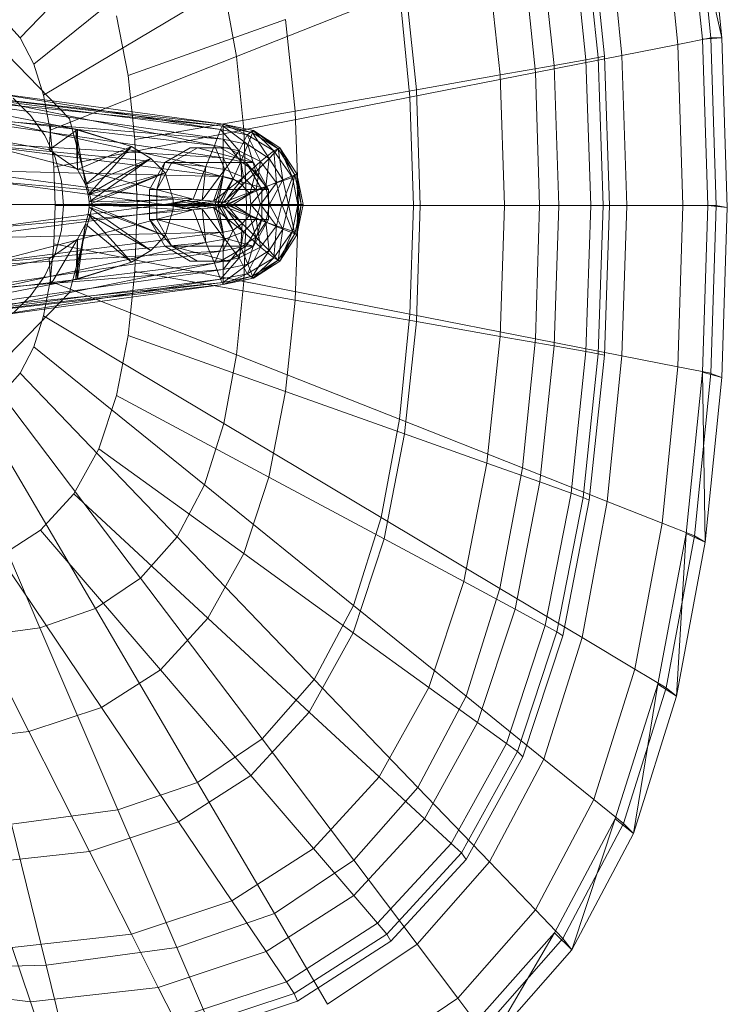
# Model space of a CAD drawing. Header units: metres. Extents: x 391.1 to 427.5, y 12.7 to 28.4.
# Tile 40 of 51: x 404.6 to 404.732, y 27.141 to 27.325. Entities that reach past the tile are written whole.
import ezdxf

# ---------------------------------------------------------------- set-up
doc = ezdxf.new("R2010")
doc.units = ezdxf.units.M
doc.layers.add('02_MOBILIARIO', color=7, linetype='Continuous', lineweight=18)
doc.layers.add('A-DETL-____-MBND', color=7, linetype='Continuous', lineweight=18)

# ---------------------------------------------------------------- blocks, each defined once
blk = doc.blocks.new('Family - Rentamans P1-155105-04_CLI_AIRE_P1')
at = {"layer": 'A-DETL-____-MBND', "color": 253, "true_color": 0xaaaaaa}
for p, q in [((0.26398, 0.21415), (0.26089, 0.24493)), ((0.16218, 0.24466), (0.13282, 0.21409)), ((0.26035, 0.21386), (0.2573, 0.24402)), ((0.26398, 0.21415), (0.2573, 0.24402)), ((0.26192, 0.2141), (0.25887, 0.24449)), ((0.25575, 0.21289), (0.25282, 0.2421)), ((0.23919, 0.23784), (0.24205, 0.21072)), ((0.24532, 0.21083), (0.24258, 0.23805)), ((0.2358, 0.23649), (0.23859, 0.21004)), ((0.23806, 0.23729), (0.24088, 0.21045)), ((0.16731, 0.23496), (0.13541, 0.20918)), ((0.22995, 0.23441), (0.23263, 0.20898)), ((0.22004, 0.23089), (0.22254, 0.20719)), ((0.22913, 0.20764), (0.2267, 0.23178)), ((0.20468, 0.22542), (0.20689, 0.20442)), ((0.17092, 0.2235), (0.13724, 0.20338)), ((0.17092, 0.2235), (0.1733, 0.21066)), ((0.20373, 0.22269), (0.1733, 0.21066)), ((0.20373, 0.22269), (0.2057, 0.20303)), ((0.12937, 0.21801), (0.13282, 0.21409)), ((0.15084, 0.21822), (0.15302, 0.20705)), ((0.15302, 0.20705), (0.18245, 0.21752)), ((0.18245, 0.21752), (0.18425, 0.2004)), ((0.13282, 0.21409), (0.13541, 0.20918)), ((0.25576, 0.21288), (0.26192, 0.2141)), ((0.26398, 0.21415), (0.26035, 0.21386)), ((0.26136, 0.18276), (0.26035, 0.21386)), ((0.26192, 0.2141), (0.26398, 0.21415)), ((0.26293, 0.18276), (0.26192, 0.2141)), ((0.265, 0.1824), (0.26398, 0.21415)), ((0.24532, 0.21083), (0.25575, 0.21289)), ((0.25672, 0.18276), (0.25576, 0.21288)), ((0.13052, 0.21088), (0.1421, 0.19899)), ((0.1421, 0.19899), (0.13052, 0.21088)), ((0.1733, 0.21066), (0.13844, 0.19688)), ((0.1733, 0.21066), (0.17468, 0.19692)), ((0.22913, 0.20764), (0.24532, 0.21083)), ((0.23263, 0.20898), (0.23859, 0.21004)), ((0.23859, 0.21004), (0.24088, 0.21045)), ((0.23859, 0.21004), (0.2395, 0.18276)), ((0.24088, 0.21045), (0.24205, 0.21072)), ((0.24088, 0.21045), (0.24181, 0.18276)), ((0.24205, 0.21072), (0.24299, 0.18276)), ((0.24622, 0.18276), (0.24532, 0.21083)), ((0.08657, 0.20799), (0.13857, 0.19799)), ((0.08657, 0.20799), (0.13857, 0.19799)), ((0.13541, 0.20918), (0.13724, 0.20338)), ((0.22254, 0.20719), (0.23263, 0.20898)), ((0.23263, 0.20898), (0.23351, 0.18276)), ((0.15302, 0.20705), (0.15427, 0.19509)), ((0.2057, 0.20303), (0.22913, 0.20764)), ((0.20689, 0.20442), (0.22254, 0.20719)), ((0.22254, 0.20719), (0.22336, 0.18276)), ((0.22993, 0.18276), (0.22913, 0.20764)), ((0.11077, 0.20469), (0.17077, 0.19759)), ((0.11077, 0.20469), (0.17077, 0.19799)), ((0.17077, 0.19799), (0.11077, 0.20469)), ((0.18425, 0.2004), (0.20689, 0.20442)), ((0.20689, 0.20442), (0.20762, 0.18276)), ((0.13827, 0.19319), (0.08227, 0.20349)), ((0.13827, 0.19319), (0.08227, 0.20349)), ((0.11377, 0.20329), (0.17077, 0.19519)), ((0.17077, 0.19759), (0.11377, 0.20329)), ((0.12677, 0.20399), (0.17077, 0.19799)), ((0.12677, 0.20399), (0.17027, 0.19699)), ((0.12677, 0.20259), (0.17027, 0.19699)), ((0.16917, 0.19399), (0.12677, 0.20259)), ((0.13157, 0.20287), (0.13481, 0.19963)), ((0.13157, 0.20287), (0.13481, 0.19963)), ((0.13724, 0.20338), (0.13844, 0.19688)), ((0.2057, 0.20303), (0.17468, 0.19693)), ((0.2057, 0.20303), (0.20635, 0.18276)), ((0.11777, 0.19949), (0.17077, 0.19169)), ((0.11777, 0.19949), (0.17077, 0.19519)), ((0.12677, 0.19899), (0.16917, 0.19399)), ((0.16757, 0.19009), (0.12677, 0.19899)), ((0.13481, 0.19963), (0.13743, 0.19588)), ((0.13481, 0.19963), (0.13743, 0.19588)), ((0.1421, 0.19899), (0.14634, 0.18276)), ((0.14634, 0.18276), (0.1421, 0.19899)), ((0.18425, 0.2004), (0.15428, 0.19509)), ((0.18425, 0.2004), (0.18485, 0.18276)), ((0.13857, 0.19799), (0.13827, 0.19319)), ((0.14357, 0.19699), (0.13827, 0.19319)), ((0.14327, 0.19699), (0.13857, 0.19799)), ((0.13857, 0.19799), (0.14357, 0.19699)), ((0.14327, 0.19699), (0.13857, 0.19799)), ((0.17468, 0.19692), (0.13914, 0.18993)), ((0.14327, 0.19699), (0.14357, 0.19699)), ((0.15367, 0.19379), (0.14327, 0.19699)), ((0.14507, 0.18669), (0.14327, 0.19699)), ((0.14357, 0.18949), (0.14327, 0.19699)), ((0.15367, 0.19379), (0.14357, 0.19699)), ((0.14357, 0.19699), (0.15367, 0.19379)), ((0.14357, 0.19699), (0.14357, 0.18949)), ((0.16917, 0.19399), (0.17027, 0.19699)), ((0.17027, 0.19699), (0.17077, 0.19799)), ((0.17027, 0.19699), (0.17527, 0.19599)), ((0.17027, 0.19699), (0.17377, 0.19299)), ((0.17077, 0.19799), (0.17077, 0.19759)), ((0.17077, 0.19799), (0.17627, 0.19639)), ((0.17077, 0.19799), (0.17637, 0.19679)), ((0.17637, 0.19679), (0.17077, 0.19799)), ((0.17077, 0.19799), (0.17647, 0.19679)), ((0.17527, 0.19599), (0.17077, 0.19799)), ((0.17077, 0.19759), (0.17077, 0.19519)), ((0.17077, 0.19759), (0.17537, 0.19419)), ((0.17627, 0.19639), (0.17077, 0.19759)), ((0.17468, 0.19692), (0.17514, 0.18276)), ((0.13743, 0.19588), (0.13937, 0.19174)), ((0.13743, 0.19588), (0.13937, 0.19174)), ((0.13844, 0.19688), (0.13914, 0.18993)), ((0.15428, 0.19509), (0.15469, 0.18276)), ((0.17077, 0.19519), (0.17077, 0.19169)), ((0.17077, 0.19519), (0.17407, 0.19099)), ((0.17077, 0.19519), (0.17537, 0.19419)), ((0.17377, 0.19299), (0.17527, 0.19599)), ((0.17527, 0.19599), (0.17637, 0.19679)), ((0.17527, 0.19599), (0.18027, 0.19299)), ((0.17777, 0.19099), (0.17527, 0.19599)), ((0.17627, 0.19639), (0.17537, 0.19419)), ((0.17647, 0.19679), (0.17627, 0.19639)), ((0.17627, 0.19639), (0.17937, 0.19159)), ((0.18107, 0.19339), (0.17627, 0.19639)), ((0.17637, 0.19679), (0.17647, 0.19679)), ((0.17637, 0.19679), (0.18137, 0.19359)), ((0.18027, 0.19299), (0.17637, 0.19679)), ((0.17647, 0.19679), (0.18107, 0.19339)), ((0.18137, 0.19359), (0.17647, 0.19679)), ((0.17647, 0.19679), (0.18137, 0.19359)), ((0.17077, 0.19169), (0.11947, 0.19479)), ((0.11947, 0.19479), (0.17077, 0.18819)), ((0.12677, 0.19399), (0.16757, 0.19009)), ((0.16517, 0.18399), (0.12677, 0.19399)), ((0.15367, 0.19379), (0.14357, 0.18949)), ((0.15367, 0.19379), (0.14507, 0.18669)), ((0.14507, 0.18669), (0.15367, 0.19379)), ((0.14557, 0.18479), (0.15367, 0.19379)), ((0.15367, 0.19379), (0.15727, 0.19159)), ((0.15727, 0.19159), (0.15367, 0.19379)), ((0.16465, 0.19359), (0.15986, 0.19079)), ((0.16119, 0.19079), (0.16599, 0.19359)), ((0.16599, 0.19359), (0.16465, 0.19359)), ((0.17028, 0.19359), (0.16465, 0.19359)), ((0.17644, 0.19079), (0.16599, 0.19359)), ((0.16599, 0.19359), (0.17163, 0.19359)), ((0.16757, 0.19009), (0.16917, 0.19399)), ((0.16917, 0.19399), (0.17377, 0.19299)), ((0.17107, 0.18949), (0.16917, 0.19399)), ((0.17163, 0.19359), (0.17028, 0.19359)), ((0.17509, 0.19079), (0.17028, 0.19359)), ((0.17644, 0.19079), (0.17163, 0.19359)), ((0.17537, 0.19419), (0.17407, 0.19099)), ((0.17537, 0.19419), (0.17687, 0.18909)), ((0.17537, 0.19419), (0.17937, 0.19159)), ((0.18107, 0.19339), (0.17937, 0.19159)), ((0.18027, 0.19299), (0.18137, 0.19359)), ((0.18137, 0.19359), (0.18107, 0.19339)), ((0.18107, 0.19339), (0.18197, 0.18759)), ((0.18417, 0.18849), (0.18107, 0.19339)), ((0.18137, 0.19359), (0.18417, 0.18849)), ((0.18137, 0.19359), (0.18457, 0.18869)), ((0.18457, 0.18869), (0.18137, 0.19359)), ((0.18377, 0.18799), (0.18137, 0.19359)), ((0.13827, 0.19319), (0.14357, 0.18949)), ((0.13827, 0.19319), (0.14357, 0.18949)), ((0.13937, 0.19174), (0.14055, 0.18732)), ((0.13937, 0.19174), (0.14055, 0.18732)), ((0.15727, 0.19159), (0.14507, 0.18669)), ((0.15727, 0.19159), (0.14557, 0.18479)), ((0.14557, 0.18479), (0.15727, 0.19159)), ((0.14577, 0.18349), (0.15727, 0.19159)), ((0.15727, 0.19159), (0.15997, 0.18889)), ((0.15997, 0.18889), (0.15727, 0.19159)), ((0.17077, 0.19169), (0.17077, 0.18819)), ((0.17407, 0.19099), (0.17077, 0.19169)), ((0.17077, 0.19169), (0.17267, 0.18779)), ((0.17107, 0.18949), (0.17377, 0.19299)), ((0.17377, 0.19299), (0.17777, 0.19099)), ((0.17377, 0.19299), (0.17457, 0.18809)), ((0.17937, 0.19159), (0.17687, 0.18909)), ((0.17777, 0.19099), (0.18027, 0.19299)), ((0.17937, 0.19159), (0.17877, 0.18629)), ((0.17937, 0.19159), (0.18197, 0.18759)), ((0.18027, 0.19299), (0.18377, 0.18799)), ((0.18077, 0.18699), (0.18027, 0.19299)), ((0.13914, 0.18993), (0.13937, 0.18276)), ((0.15986, 0.19079), (0.15705, 0.18579)), ((0.15986, 0.19079), (0.15837, 0.18579)), ((0.15837, 0.18579), (0.16119, 0.19079)), ((0.15986, 0.19079), (0.16119, 0.19079)), ((0.16119, 0.19079), (0.17644, 0.19079)), ((0.17925, 0.18579), (0.16119, 0.19079)), ((0.16517, 0.18399), (0.16757, 0.19009)), ((0.16687, 0.18379), (0.16757, 0.19009)), ((0.16757, 0.19009), (0.17107, 0.18949)), ((0.17407, 0.19099), (0.17267, 0.18779)), ((0.17687, 0.18909), (0.17407, 0.19099)), ((0.17407, 0.19099), (0.17437, 0.18659)), ((0.17457, 0.18809), (0.17777, 0.19099)), ((0.17644, 0.19079), (0.17509, 0.19079)), ((0.17925, 0.18579), (0.17509, 0.19079)), ((0.178, 0.18579), (0.17509, 0.19079)), ((0.17925, 0.18579), (0.17644, 0.19079)), ((0.17697, 0.18569), (0.17777, 0.19099)), ((0.17777, 0.19099), (0.18077, 0.18699)), ((0.17077, 0.18819), (0.12097, 0.18939)), ((0.12097, 0.18939), (0.16927, 0.18299)), ((0.14357, 0.18949), (0.14507, 0.18669)), ((0.14357, 0.18949), (0.14507, 0.18669)), ((0.15997, 0.18889), (0.14557, 0.18479)), ((0.15997, 0.18889), (0.14577, 0.18349)), ((0.14577, 0.18299), (0.15997, 0.18889)), ((0.14577, 0.18349), (0.15997, 0.18889)), ((0.15997, 0.18889), (0.16147, 0.18389)), ((0.16147, 0.18389), (0.15997, 0.18889)), ((0.16687, 0.18379), (0.17107, 0.18949)), ((0.16897, 0.18359), (0.17107, 0.18949)), ((0.16897, 0.18359), (0.17457, 0.18809)), ((0.17077, 0.18819), (0.16927, 0.18299)), ((0.17077, 0.18819), (0.16977, 0.18299)), ((0.17267, 0.18779), (0.16977, 0.18299)), ((0.17267, 0.18779), (0.17037, 0.18299)), ((0.17267, 0.18779), (0.17077, 0.18819)), ((0.17457, 0.18809), (0.17097, 0.18339)), ((0.17107, 0.18949), (0.17457, 0.18809)), ((0.17437, 0.18659), (0.17267, 0.18779)), ((0.17687, 0.18909), (0.17437, 0.18659)), ((0.17457, 0.18809), (0.17697, 0.18569)), ((0.17687, 0.18909), (0.17577, 0.18499)), ((0.17877, 0.18629), (0.17687, 0.18909)), ((0.18077, 0.18699), (0.18377, 0.18799)), ((0.18177, 0.18299), (0.18377, 0.18799)), ((0.18417, 0.18849), (0.18197, 0.18759)), ((0.18417, 0.18849), (0.18297, 0.18299)), ((0.18377, 0.18799), (0.18457, 0.18869)), ((0.18377, 0.18799), (0.18477, 0.18299)), ((0.18457, 0.18869), (0.18417, 0.18849)), ((0.18537, 0.18299), (0.18417, 0.18849)), ((0.18457, 0.18869), (0.18577, 0.18299)), ((0.18577, 0.18299), (0.18457, 0.18869)), ((0.18457, 0.18869), (0.18537, 0.18299)), ((0.18457, 0.18869), (0.18477, 0.18299)), ((0.12677, 0.18739), (0.16517, 0.18399)), ((0.15977, 0.18299), (0.12677, 0.18739)), ((0.14055, 0.18732), (0.14095, 0.18276)), ((0.14055, 0.18732), (0.14095, 0.18276)), ((0.14507, 0.18669), (0.14557, 0.18479)), ((0.14507, 0.18669), (0.14557, 0.18479)), ((0.17437, 0.18659), (0.17037, 0.18299)), ((0.17437, 0.18659), (0.17137, 0.18299)), ((0.17577, 0.18499), (0.17437, 0.18659)), ((0.17877, 0.18629), (0.17577, 0.18499)), ((0.17877, 0.18629), (0.17597, 0.18299)), ((0.17697, 0.18569), (0.18077, 0.18699)), ((0.17777, 0.18299), (0.18077, 0.18699)), ((0.18197, 0.18759), (0.17877, 0.18629)), ((0.17947, 0.18299), (0.17877, 0.18629)), ((0.18197, 0.18759), (0.17947, 0.18299)), ((0.18077, 0.18699), (0.18177, 0.18299)), ((0.18197, 0.18759), (0.18297, 0.18299)), ((0.14557, 0.18479), (0.14577, 0.18349)), ((0.14557, 0.18479), (0.14577, 0.18349)), ((0.15705, 0.18579), (0.15837, 0.18579)), ((0.15705, 0.18579), (0.15705, 0.18019)), ((0.15837, 0.18579), (0.17925, 0.18579)), ((0.15837, 0.18019), (0.15837, 0.18579)), ((0.17097, 0.18339), (0.17697, 0.18569)), ((0.17577, 0.18499), (0.17137, 0.18299)), ((0.17177, 0.18299), (0.17697, 0.18569)), ((0.17577, 0.18499), (0.17267, 0.18299)), ((0.17597, 0.18299), (0.17577, 0.18499)), ((0.17697, 0.18569), (0.17777, 0.18299)), ((0.178, 0.18019), (0.178, 0.18579)), ((0.178, 0.18579), (0.17925, 0.18579)), ((0.17925, 0.18019), (0.17925, 0.18579)), ((0.16927, 0.18299), (0.12097, 0.17659)), ((0.16927, 0.18299), (0.12177, 0.18299)), ((0.12677, 0.17859), (0.15977, 0.18299)), ((0.12687, 0.18299), (0.15977, 0.18299)), ((0.13937, 0.18276), (0.13914, 0.17559)), ((0.17514, 0.18276), (0.13937, 0.18276)), ((0.14095, 0.18276), (0.14055, 0.1782)), ((0.14095, 0.18276), (0.14055, 0.1782)), ((0.14634, 0.18276), (0.1421, 0.16652)), ((0.1421, 0.16652), (0.14634, 0.18276)), ((0.14557, 0.18119), (0.14577, 0.18249)), ((0.14577, 0.18249), (0.14557, 0.18119)), ((0.16147, 0.18389), (0.14577, 0.18349)), ((0.14577, 0.18299), (0.16147, 0.18389)), ((0.14577, 0.18349), (0.14577, 0.18299)), ((0.14577, 0.18349), (0.14577, 0.18299)), ((0.14577, 0.18299), (0.16147, 0.18209)), ((0.16147, 0.18209), (0.14577, 0.18299)), ((0.14577, 0.18249), (0.14577, 0.18299)), ((0.14577, 0.18299), (0.14577, 0.18249)), ((0.14577, 0.18299), (0.15997, 0.17709)), ((0.15997, 0.17709), (0.14577, 0.18299)), ((0.15997, 0.17709), (0.14577, 0.18249)), ((0.14577, 0.18249), (0.15997, 0.17709)), ((0.14577, 0.18249), (0.15727, 0.17439)), ((0.15727, 0.17439), (0.14577, 0.18249)), ((0.15469, 0.18276), (0.15428, 0.17043)), ((0.18485, 0.18276), (0.15469, 0.18276)), ((0.15977, 0.18299), (0.16517, 0.18399)), ((0.15977, 0.18299), (0.16077, 0.18299)), ((0.16517, 0.18199), (0.15977, 0.18299)), ((0.16077, 0.18299), (0.16517, 0.18399)), ((0.16077, 0.18299), (0.16687, 0.18379)), ((0.16517, 0.18199), (0.16077, 0.18299)), ((0.16077, 0.18299), (0.16377, 0.18299)), ((0.16687, 0.18219), (0.16077, 0.18299)), ((0.16147, 0.18209), (0.16147, 0.18389)), ((0.16147, 0.18389), (0.16147, 0.18209)), ((0.16377, 0.18299), (0.16687, 0.18379)), ((0.16377, 0.18299), (0.16897, 0.18359)), ((0.16687, 0.18219), (0.16377, 0.18299)), ((0.16377, 0.18299), (0.16477, 0.18299)), ((0.16897, 0.18239), (0.16377, 0.18299)), ((0.16477, 0.18299), (0.16897, 0.18359)), ((0.16477, 0.18299), (0.17097, 0.18339)), ((0.16897, 0.18239), (0.16477, 0.18299)), ((0.16477, 0.18299), (0.17177, 0.18299)), ((0.17097, 0.18259), (0.16477, 0.18299)), ((0.16517, 0.18399), (0.16687, 0.18379)), ((0.16687, 0.18379), (0.16897, 0.18359)), ((0.16687, 0.18219), (0.16897, 0.18239)), ((0.16897, 0.18359), (0.17097, 0.18339)), ((0.16897, 0.18239), (0.17097, 0.18259)), ((0.17107, 0.17649), (0.16897, 0.18239)), ((0.17457, 0.17789), (0.16897, 0.18239)), ((0.16977, 0.18299), (0.16927, 0.18299)), ((0.16927, 0.18299), (0.17077, 0.17779)), ((0.16977, 0.18299), (0.17077, 0.17779)), ((0.17037, 0.18299), (0.16977, 0.18299)), ((0.16977, 0.18299), (0.17267, 0.17819)), ((0.17037, 0.18299), (0.17267, 0.17819)), ((0.17137, 0.18299), (0.17037, 0.18299)), ((0.17037, 0.18299), (0.17437, 0.17939)), ((0.17097, 0.18339), (0.17177, 0.18299)), ((0.17097, 0.18259), (0.17177, 0.18299)), ((0.17097, 0.18259), (0.17697, 0.18029)), ((0.17457, 0.17789), (0.17097, 0.18259)), ((0.17137, 0.18299), (0.17437, 0.17939)), ((0.17267, 0.18299), (0.17137, 0.18299)), ((0.17137, 0.18299), (0.17577, 0.18099)), ((0.17177, 0.18299), (0.17777, 0.18299)), ((0.17177, 0.18299), (0.17697, 0.18029)), ((0.17597, 0.18299), (0.17267, 0.18299)), ((0.17267, 0.18299), (0.17577, 0.18099)), ((0.17514, 0.18276), (0.17468, 0.16859)), ((0.20635, 0.18276), (0.17514, 0.18276)), ((0.17597, 0.18299), (0.17577, 0.18099)), ((0.17947, 0.18299), (0.17597, 0.18299)), ((0.17877, 0.17969), (0.17597, 0.18299)), ((0.17697, 0.18029), (0.17777, 0.18299)), ((0.17777, 0.18299), (0.18177, 0.18299)), ((0.17777, 0.18299), (0.18077, 0.17899)), ((0.17947, 0.18299), (0.17877, 0.17969)), ((0.18297, 0.18299), (0.17947, 0.18299)), ((0.18197, 0.17839), (0.17947, 0.18299)), ((0.18077, 0.17899), (0.18177, 0.18299)), ((0.18177, 0.18299), (0.18477, 0.18299)), ((0.18177, 0.18299), (0.18377, 0.17799)), ((0.18297, 0.18299), (0.18197, 0.17839)), ((0.18537, 0.18299), (0.18297, 0.18299)), ((0.18297, 0.18299), (0.18417, 0.17749)), ((0.18477, 0.18299), (0.18377, 0.17799)), ((0.18537, 0.18299), (0.18417, 0.17749)), ((0.18485, 0.18276), (0.18425, 0.16511)), ((0.18457, 0.17729), (0.18577, 0.18299)), ((0.18577, 0.18299), (0.18457, 0.17729)), ((0.18457, 0.17729), (0.18537, 0.18299)), ((0.18477, 0.18299), (0.18457, 0.17729)), ((0.18477, 0.18299), (0.18577, 0.18299)), ((0.20762, 0.18276), (0.18485, 0.18276)), ((0.18577, 0.18299), (0.18537, 0.18299)), ((0.20635, 0.18276), (0.2057, 0.16248)), ((0.20635, 0.18276), (0.22993, 0.18276)), ((0.20762, 0.18276), (0.20689, 0.1611)), ((0.20762, 0.18276), (0.22336, 0.18276)), ((0.22336, 0.18276), (0.22254, 0.15832)), ((0.22336, 0.18276), (0.23351, 0.18276)), ((0.22913, 0.15787), (0.22993, 0.18276)), ((0.22993, 0.18276), (0.24622, 0.18276)), ((0.23351, 0.18276), (0.23262, 0.15653)), ((0.23351, 0.18276), (0.2395, 0.18276)), ((0.2395, 0.18276), (0.23859, 0.15548)), ((0.2395, 0.18276), (0.24181, 0.18276)), ((0.24181, 0.18276), (0.24088, 0.15507)), ((0.24181, 0.18276), (0.24299, 0.18276)), ((0.24299, 0.18276), (0.24205, 0.15479)), ((0.24532, 0.15469), (0.24622, 0.18276)), ((0.24622, 0.18276), (0.25672, 0.18276)), ((0.25576, 0.15263), (0.25672, 0.18276)), ((0.25672, 0.18276), (0.26293, 0.18276)), ((0.26035, 0.15166), (0.26136, 0.18276)), ((0.265, 0.1824), (0.26136, 0.18276)), ((0.26192, 0.15141), (0.26293, 0.18276)), ((0.26293, 0.18276), (0.265, 0.1824)), ((0.26398, 0.15065), (0.265, 0.1824)), ((0.12677, 0.17859), (0.16517, 0.18199)), ((0.12677, 0.17199), (0.16517, 0.18199)), ((0.14507, 0.17929), (0.14557, 0.18119)), ((0.14557, 0.18119), (0.14507, 0.17929)), ((0.15727, 0.17439), (0.14557, 0.18119)), ((0.14557, 0.18119), (0.15727, 0.17439)), ((0.14557, 0.18119), (0.15367, 0.17219)), ((0.15367, 0.17219), (0.14557, 0.18119)), ((0.15997, 0.17709), (0.16147, 0.18209)), ((0.16147, 0.18209), (0.15997, 0.17709)), ((0.16517, 0.18199), (0.16687, 0.18219)), ((0.16757, 0.17589), (0.16517, 0.18199)), ((0.16757, 0.17589), (0.16687, 0.18219)), ((0.17107, 0.17649), (0.16687, 0.18219)), ((0.17577, 0.18099), (0.17437, 0.17939)), ((0.17577, 0.18099), (0.17687, 0.17689)), ((0.17577, 0.18099), (0.17877, 0.17969)), ((0.14327, 0.16899), (0.14507, 0.17929)), ((0.14357, 0.17649), (0.14507, 0.17929)), ((0.14507, 0.17929), (0.14357, 0.17649)), ((0.14507, 0.17929), (0.14357, 0.16899)), ((0.15367, 0.17219), (0.14507, 0.17929)), ((0.14507, 0.17929), (0.15367, 0.17219)), ((0.15705, 0.18019), (0.15837, 0.18019)), ((0.15705, 0.18019), (0.16119, 0.17519)), ((0.15705, 0.18019), (0.15986, 0.17519)), ((0.15837, 0.18019), (0.17925, 0.18019)), ((0.16119, 0.17519), (0.15837, 0.18019)), ((0.15837, 0.18019), (0.17644, 0.17519)), ((0.17437, 0.17939), (0.17267, 0.17819)), ((0.17437, 0.17939), (0.17407, 0.17499)), ((0.17437, 0.17939), (0.17687, 0.17689)), ((0.17457, 0.17789), (0.17697, 0.18029)), ((0.17509, 0.17519), (0.178, 0.18019)), ((0.17644, 0.17519), (0.17925, 0.18019)), ((0.17644, 0.17519), (0.178, 0.18019)), ((0.17877, 0.17969), (0.17687, 0.17689)), ((0.17697, 0.18029), (0.18077, 0.17899)), ((0.17697, 0.18029), (0.17777, 0.17499)), ((0.17777, 0.17499), (0.18077, 0.17899)), ((0.17925, 0.18019), (0.178, 0.18019)), ((0.18197, 0.17839), (0.17877, 0.17969)), ((0.17877, 0.17969), (0.17937, 0.17439)), ((0.18077, 0.17899), (0.18027, 0.17299)), ((0.18077, 0.17899), (0.18377, 0.17799)), ((0.17077, 0.17779), (0.11947, 0.17119)), ((0.17077, 0.17779), (0.12097, 0.17659)), ((0.14055, 0.1782), (0.13937, 0.17378)), ((0.14055, 0.1782), (0.13937, 0.17378)), ((0.15727, 0.17439), (0.15997, 0.17709)), ((0.15997, 0.17709), (0.15727, 0.17439)), ((0.17267, 0.17819), (0.17077, 0.17779)), ((0.17267, 0.17819), (0.17077, 0.17429)), ((0.17077, 0.17779), (0.17077, 0.17429)), ((0.17457, 0.17789), (0.17107, 0.17649)), ((0.17267, 0.17819), (0.17407, 0.17499)), ((0.17457, 0.17789), (0.17377, 0.17299)), ((0.17687, 0.17689), (0.17407, 0.17499)), ((0.17777, 0.17499), (0.17457, 0.17789)), ((0.17687, 0.17689), (0.17537, 0.17179)), ((0.17687, 0.17689), (0.17937, 0.17439)), ((0.18197, 0.17839), (0.17937, 0.17439)), ((0.18377, 0.17799), (0.18027, 0.17299)), ((0.18107, 0.17259), (0.18197, 0.17839)), ((0.18417, 0.17749), (0.18107, 0.17259)), ((0.18377, 0.17799), (0.18137, 0.17239)), ((0.18417, 0.17749), (0.18137, 0.17239)), ((0.18137, 0.17239), (0.18457, 0.17729)), ((0.18457, 0.17729), (0.18137, 0.17239)), ((0.18417, 0.17749), (0.18197, 0.17839)), ((0.18377, 0.17799), (0.18457, 0.17729)), ((0.18457, 0.17729), (0.18417, 0.17749)), ((0.12677, 0.17199), (0.16757, 0.17589)), ((0.12677, 0.16699), (0.16757, 0.17589)), ((0.13827, 0.17279), (0.14357, 0.17649)), ((0.14357, 0.17649), (0.13827, 0.17279)), ((0.13914, 0.17559), (0.13844, 0.16864)), ((0.13857, 0.16799), (0.14357, 0.17649)), ((0.17468, 0.16859), (0.13914, 0.17559)), ((0.14327, 0.16899), (0.14357, 0.17649)), ((0.14357, 0.17649), (0.14357, 0.16899)), ((0.15986, 0.17519), (0.16119, 0.17519)), ((0.15986, 0.17519), (0.16465, 0.17239)), ((0.16119, 0.17519), (0.17644, 0.17519)), ((0.16599, 0.17239), (0.16119, 0.17519)), ((0.16119, 0.17519), (0.17163, 0.17239)), ((0.16757, 0.17589), (0.17107, 0.17649)), ((0.16917, 0.17199), (0.16757, 0.17589)), ((0.17107, 0.17649), (0.16917, 0.17199)), ((0.17028, 0.17239), (0.17509, 0.17519)), ((0.17407, 0.17499), (0.17077, 0.17429)), ((0.17407, 0.17499), (0.17077, 0.17079)), ((0.17377, 0.17299), (0.17107, 0.17649)), ((0.17163, 0.17239), (0.17644, 0.17519)), ((0.17777, 0.17499), (0.17377, 0.17299)), ((0.17407, 0.17499), (0.17537, 0.17179)), ((0.17644, 0.17519), (0.17509, 0.17519)), ((0.17527, 0.16999), (0.17777, 0.17499)), ((0.18027, 0.17299), (0.17777, 0.17499)), ((0.17077, 0.17429), (0.11777, 0.16649)), ((0.17077, 0.17429), (0.11947, 0.17119)), ((0.13937, 0.17378), (0.13743, 0.16963)), ((0.13937, 0.17378), (0.13743, 0.16963)), ((0.15367, 0.17219), (0.15727, 0.17439)), ((0.15727, 0.17439), (0.15367, 0.17219)), ((0.17077, 0.17429), (0.17077, 0.17079)), ((0.17937, 0.17439), (0.17537, 0.17179)), ((0.17937, 0.17439), (0.17627, 0.16959)), ((0.17937, 0.17439), (0.18107, 0.17259)), ((0.08227, 0.16249), (0.13827, 0.17279)), ((0.08227, 0.16249), (0.13827, 0.17279)), ((0.16917, 0.17199), (0.12677, 0.16339)), ((0.16917, 0.17199), (0.12677, 0.16699)), ((0.13827, 0.17279), (0.13857, 0.16799)), ((0.14327, 0.16899), (0.15367, 0.17219)), ((0.15367, 0.17219), (0.14357, 0.16899)), ((0.14357, 0.16899), (0.15367, 0.17219)), ((0.16465, 0.17239), (0.16599, 0.17239)), ((0.16465, 0.17239), (0.17028, 0.17239)), ((0.17163, 0.17239), (0.16599, 0.17239)), ((0.17377, 0.17299), (0.16917, 0.17199)), ((0.17027, 0.16899), (0.16917, 0.17199)), ((0.17377, 0.17299), (0.17027, 0.16899)), ((0.17028, 0.17239), (0.17163, 0.17239)), ((0.17537, 0.17179), (0.17077, 0.17079)), ((0.17537, 0.17179), (0.17077, 0.16839)), ((0.17527, 0.16999), (0.17377, 0.17299)), ((0.18027, 0.17299), (0.17527, 0.16999)), ((0.17537, 0.17179), (0.17627, 0.16959)), ((0.18107, 0.17259), (0.17627, 0.16959)), ((0.18027, 0.17299), (0.17637, 0.16919)), ((0.18137, 0.17239), (0.17637, 0.16919)), ((0.18107, 0.17259), (0.17647, 0.16919)), ((0.18137, 0.17239), (0.17647, 0.16919)), ((0.17647, 0.16919), (0.18137, 0.17239)), ((0.18137, 0.17239), (0.18027, 0.17299)), ((0.18137, 0.17239), (0.18107, 0.17259)), ((0.17077, 0.17079), (0.11377, 0.16269)), ((0.17077, 0.17079), (0.11777, 0.16649)), ((0.13743, 0.16963), (0.13481, 0.16588)), ((0.13743, 0.16963), (0.13481, 0.16588)), ((0.15428, 0.17043), (0.15302, 0.15847)), ((0.18425, 0.16511), (0.15428, 0.17043)), ((0.17527, 0.16999), (0.17027, 0.16899)), ((0.17077, 0.17079), (0.17077, 0.16839)), ((0.17077, 0.16799), (0.17527, 0.16999)), ((0.17627, 0.16959), (0.17077, 0.16839)), ((0.17627, 0.16959), (0.17077, 0.16799)), ((0.17637, 0.16919), (0.17527, 0.16999)), ((0.17627, 0.16959), (0.17647, 0.16919)), ((0.13857, 0.16799), (0.08657, 0.15799)), ((0.08657, 0.15799), (0.13857, 0.16799)), ((0.17077, 0.16839), (0.11077, 0.16129)), ((0.17077, 0.16799), (0.11077, 0.16129)), ((0.17077, 0.16799), (0.11077, 0.16129)), ((0.17077, 0.16839), (0.11377, 0.16269)), ((0.17027, 0.16899), (0.12677, 0.16199)), ((0.17027, 0.16899), (0.12677, 0.16339)), ((0.17077, 0.16799), (0.12677, 0.16199)), ((0.13844, 0.16864), (0.13724, 0.16214)), ((0.1733, 0.15485), (0.13844, 0.16864)), ((0.13857, 0.16799), (0.14327, 0.16899)), ((0.14357, 0.16899), (0.13857, 0.16799)), ((0.13857, 0.16799), (0.14357, 0.16899)), ((0.14357, 0.16899), (0.14327, 0.16899)), ((0.17077, 0.16799), (0.17027, 0.16899)), ((0.17647, 0.16919), (0.17077, 0.16799)), ((0.17647, 0.16919), (0.17077, 0.16799)), ((0.17637, 0.16919), (0.17077, 0.16799)), ((0.17077, 0.16839), (0.17077, 0.16799)), ((0.17468, 0.16859), (0.1733, 0.15486)), ((0.2057, 0.16248), (0.17468, 0.16859)), ((0.17647, 0.16919), (0.17637, 0.16919)), ((0.1421, 0.16652), (0.13052, 0.15464)), ((0.13052, 0.15464), (0.1421, 0.16652)), ((0.13481, 0.16588), (0.13157, 0.16265)), ((0.13481, 0.16588), (0.13157, 0.16265)), ((0.18425, 0.16511), (0.18245, 0.148)), ((0.20689, 0.1611), (0.18425, 0.16511)), ((0.13724, 0.16214), (0.13541, 0.15634)), ((0.17092, 0.14201), (0.13724, 0.16214)), ((0.2057, 0.16248), (0.20373, 0.14283)), ((0.2057, 0.16248), (0.22913, 0.15787)), ((0.20689, 0.1611), (0.20468, 0.14009)), ((0.22254, 0.15832), (0.20689, 0.1611)), ((0.15302, 0.15847), (0.15084, 0.14729)), ((0.18245, 0.148), (0.15302, 0.15847)), ((0.22254, 0.15832), (0.22004, 0.13463)), ((0.22254, 0.15832), (0.23263, 0.15653)), ((0.2267, 0.13374), (0.22913, 0.15787)), ((0.22913, 0.15787), (0.24532, 0.15469)), ((0.23263, 0.15653), (0.22995, 0.13111)), ((0.23263, 0.15653), (0.23859, 0.15548)), ((0.13541, 0.15634), (0.13282, 0.15143)), ((0.16731, 0.13056), (0.13541, 0.15634)), ((0.1733, 0.15486), (0.17092, 0.14201)), ((0.20373, 0.14283), (0.1733, 0.15486)), ((0.23859, 0.15548), (0.2358, 0.12902)), ((0.24088, 0.15507), (0.23806, 0.12822)), ((0.23859, 0.15548), (0.24088, 0.15507)), ((0.24205, 0.15479), (0.23919, 0.12768)), ((0.24088, 0.15507), (0.24205, 0.15479)), ((0.24258, 0.12746), (0.24532, 0.15469)), ((0.24532, 0.15469), (0.25575, 0.15263)), ((0.13282, 0.15143), (0.12937, 0.14751)), ((0.16218, 0.12086), (0.13282, 0.15143)), ((0.25282, 0.12342), (0.25575, 0.15263)), ((0.25576, 0.15263), (0.26192, 0.15142)), ((0.2573, 0.1215), (0.26035, 0.15166)), ((0.25887, 0.12102), (0.26192, 0.15141)), ((0.26089, 0.11987), (0.26035, 0.15166)), ((0.26035, 0.15166), (0.26398, 0.15065)), ((0.26192, 0.15141), (0.26398, 0.15065)), ((0.26089, 0.11987), (0.26398, 0.15065)), ((0.15537, 0.1131), (0.12937, 0.14751)), ((0.15084, 0.14729), (0.14756, 0.13732)), ((0.17934, 0.13201), (0.15084, 0.14729)), ((0.18245, 0.148), (0.17934, 0.13201)), ((0.20468, 0.14009), (0.18245, 0.148)), ((0.14692, 0.10743), (0.12509, 0.14464)), ((0.11983, 0.14281), (0.13653, 0.10383)), ((0.17092, 0.14201), (0.16731, 0.13056)), ((0.20031, 0.12445), (0.17092, 0.14201)), ((0.20373, 0.14283), (0.20031, 0.12445)), ((0.2267, 0.13374), (0.20373, 0.14283)), ((0.20468, 0.14009), (0.20086, 0.12046)), ((0.22004, 0.13463), (0.20468, 0.14009)), ((0.14756, 0.13732), (0.14288, 0.12888)), ((0.17464, 0.11773), (0.14756, 0.13732)), ((0.22004, 0.13463), (0.21574, 0.11248)), ((0.22995, 0.13111), (0.22004, 0.13463)), ((0.22251, 0.11118), (0.2267, 0.13374)), ((0.24258, 0.12746), (0.2267, 0.13374)), ((0.17934, 0.13201), (0.17464, 0.11773)), ((0.20086, 0.12046), (0.17934, 0.13201)), ((0.22995, 0.13111), (0.22533, 0.10733)), ((0.22995, 0.13111), (0.2358, 0.12902)), ((0.14288, 0.12888), (0.13667, 0.12213)), ((0.16795, 0.10565), (0.14288, 0.12888)), ((0.16731, 0.13056), (0.16218, 0.12086)), ((0.19515, 0.10805), (0.16731, 0.13056)), ((0.2358, 0.12902), (0.23099, 0.1043)), ((0.2358, 0.12902), (0.23806, 0.12822)), ((0.23806, 0.12822), (0.23317, 0.10312)), ((0.23919, 0.12768), (0.23426, 0.10233)), ((0.23785, 0.10202), (0.24258, 0.12746)), ((0.23806, 0.12822), (0.23919, 0.12768)), ((0.25282, 0.12342), (0.24258, 0.12746)), ((0.20031, 0.12445), (0.19515, 0.10805)), ((0.22251, 0.11118), (0.20031, 0.12445)), ((0.24775, 0.09611), (0.25282, 0.12342)), ((0.25887, 0.12102), (0.25282, 0.12342)), ((0.13667, 0.12213), (0.12897, 0.11719)), ((0.13667, 0.12213), (0.15906, 0.09599)), ((0.25202, 0.0933), (0.2573, 0.1215)), ((0.25554, 0.09109), (0.2573, 0.1215)), ((0.2573, 0.1215), (0.26089, 0.11987)), ((0.16218, 0.12086), (0.15537, 0.1131)), ((0.18781, 0.09417), (0.16218, 0.12086)), ((0.20086, 0.12046), (0.19509, 0.10294)), ((0.21574, 0.11248), (0.20086, 0.12046)), ((0.25359, 0.09261), (0.25887, 0.12102)), ((0.25554, 0.09109), (0.26089, 0.11987)), ((0.26089, 0.11987), (0.25887, 0.12102)), ((0.12897, 0.11719), (0.14804, 0.08893)), ((0.17464, 0.11773), (0.16795, 0.10565)), ((0.19509, 0.10294), (0.17464, 0.11773)), ((0.1195, 0.11406), (0.13449, 0.08444)), ((0.15536, 0.1131), (0.14692, 0.10743)), ((0.17806, 0.08308), (0.15536, 0.1131)), ((0.21574, 0.11248), (0.20923, 0.09272)), ((0.22533, 0.10733), (0.21574, 0.11248)), ((0.21618, 0.09106), (0.22251, 0.11118)), ((0.23785, 0.10202), (0.22251, 0.11118)), ((0.14692, 0.10743), (0.13653, 0.10383)), ((0.14692, 0.10743), (0.16597, 0.07496)), ((0.19515, 0.10805), (0.18781, 0.09417)), ((0.21618, 0.09106), (0.19515, 0.10805)), ((0.22533, 0.10733), (0.21834, 0.08613)), ((0.23099, 0.1043), (0.22533, 0.10733)), ((0.16795, 0.10565), (0.15906, 0.09599)), ((0.18688, 0.08811), (0.16795, 0.10565)), ((0.13653, 0.10383), (0.12264, 0.10196)), ((0.13653, 0.10383), (0.1511, 0.06981)), ((0.23099, 0.1043), (0.22372, 0.08223)), ((0.23317, 0.10312), (0.2258, 0.08073)), ((0.23099, 0.10429), (0.23317, 0.10312)), ((0.23317, 0.10312), (0.23426, 0.10233)), ((0.19509, 0.10294), (0.18688, 0.08811)), ((0.20923, 0.09272), (0.19509, 0.10294)), ((0.23426, 0.10233), (0.22681, 0.07971)), ((0.23071, 0.07931), (0.23785, 0.10202)), ((0.24775, 0.09611), (0.23785, 0.10202)), ((0.15906, 0.09599), (0.14804, 0.08893)), ((0.15906, 0.09599), (0.17596, 0.07625)), ((0.24008, 0.07174), (0.24775, 0.09611)), ((0.25359, 0.09261), (0.24775, 0.09611)), ((0.18781, 0.09417), (0.17806, 0.08308)), ((0.20717, 0.07402), (0.18781, 0.09417)), ((0.20923, 0.09272), (0.19996, 0.07599)), ((0.21834, 0.08613), (0.20923, 0.09272)), ((0.24405, 0.06815), (0.25202, 0.0933)), ((0.24562, 0.06727), (0.25359, 0.09261)), ((0.24746, 0.06542), (0.25202, 0.0933)), ((0.25202, 0.0933), (0.25554, 0.09109)), ((0.25554, 0.09109), (0.25359, 0.09261)), ((0.20717, 0.07402), (0.21618, 0.09106)), ((0.23071, 0.07931), (0.21618, 0.09106)), ((0.24746, 0.06542), (0.25554, 0.09109)), ((0.14804, 0.08893), (0.13449, 0.08444)), ((0.14804, 0.08893), (0.16244, 0.06758)), ((0.18688, 0.08811), (0.17596, 0.07625)), ((0.19996, 0.07599), (0.18688, 0.08811)), ((0.21834, 0.08613), (0.20839, 0.06817)), ((0.22372, 0.08223), (0.21834, 0.08613)), ((0.13449, 0.08444), (0.1184, 0.08263)), ((0.13449, 0.08444), (0.14581, 0.06207)), ((0.17806, 0.08308), (0.16597, 0.07496)), ((0.19519, 0.0604), (0.17806, 0.08308)), ((0.22372, 0.08223), (0.21338, 0.06355)), ((0.2258, 0.08073), (0.22372, 0.08223)), ((0.2258, 0.08073), (0.2153, 0.06177)), ((0.22681, 0.07971), (0.21621, 0.06056)), ((0.22054, 0.06009), (0.23071, 0.07931)), ((0.2258, 0.08073), (0.22681, 0.07971)), ((0.24008, 0.07174), (0.23071, 0.07931)), ((0.17596, 0.07625), (0.16244, 0.06758)), ((0.17596, 0.07625), (0.18765, 0.06261)), ((0.19996, 0.07599), (0.18765, 0.06261)), ((0.20839, 0.06817), (0.19996, 0.07599)), ((0.16597, 0.07496), (0.1511, 0.06981)), ((0.16597, 0.07496), (0.18036, 0.05043)), ((0.19519, 0.0604), (0.20717, 0.07402)), ((0.22054, 0.06009), (0.20717, 0.07402)), ((0.22917, 0.05111), (0.24008, 0.07174)), ((0.24562, 0.06727), (0.24008, 0.07174)), ((0.1511, 0.06981), (0.13123, 0.06713)), ((0.1511, 0.06981), (0.1621, 0.04411)), ((0.20839, 0.06817), (0.19518, 0.05382)), ((0.21338, 0.06355), (0.20839, 0.06817)), ((0.2327, 0.04685), (0.24405, 0.06815)), ((0.23596, 0.04368), (0.24405, 0.06815)), ((0.24405, 0.06815), (0.24746, 0.06542)), ((0.13123, 0.06713), (0.13772, 0.04082)), ((0.16244, 0.06758), (0.14581, 0.06207)), ((0.16244, 0.06758), (0.17239, 0.05283)), ((0.23426, 0.04581), (0.24562, 0.06727)), ((0.24562, 0.06727), (0.24746, 0.06542)), ((0.23596, 0.04368), (0.24746, 0.06542)), ((0.18765, 0.06261), (0.17239, 0.05283)), ((0.18765, 0.06261), (0.19518, 0.05382)), ((0.21338, 0.06355), (0.19963, 0.04862)), ((0.2153, 0.06177), (0.21338, 0.06355)), ((0.14581, 0.06207), (0.12606, 0.05985)), ((0.14581, 0.06207), (0.15363, 0.04662)), ((0.2153, 0.06177), (0.20135, 0.04662)), ((0.21621, 0.06056), (0.2153, 0.06177)), ((0.18036, 0.05043), (0.19519, 0.0604)), ((0.20704, 0.04473), (0.19519, 0.0604)), ((0.21621, 0.06056), (0.20212, 0.04526)), ((0.20704, 0.04473), (0.22054, 0.06009)), ((0.22917, 0.05111), (0.22054, 0.06009)), ((0.19518, 0.05382), (0.17881, 0.04332)), ((0.19518, 0.05382), (0.19963, 0.04862)), ((0.17239, 0.05283), (0.15363, 0.04662)), ((0.17239, 0.05283), (0.17881, 0.04332)), ((0.18036, 0.05043), (0.1621, 0.04411)), ((0.18036, 0.05043), (0.1903, 0.03348)), ((0.21467, 0.03462), (0.22917, 0.05111)), ((0.22917, 0.05111), (0.23426, 0.04581)), ((0.19963, 0.04862), (0.1826, 0.0377)), ((0.19963, 0.04862), (0.20135, 0.04662)), ((0.15363, 0.04662), (0.13135, 0.04411)), ((0.15363, 0.04662), (0.15867, 0.03665)), ((0.20135, 0.04662), (0.18406, 0.03553)), ((0.20135, 0.04662), (0.20212, 0.04526)), ((0.21762, 0.02983), (0.2327, 0.04685)), ((0.22069, 0.0263), (0.2327, 0.04685)), ((0.2327, 0.04685), (0.23596, 0.04368)), ((0.20212, 0.04526), (0.18466, 0.03406)), ((0.1903, 0.03348), (0.20704, 0.04473)), ((0.20704, 0.04473), (0.21467, 0.03462)), ((0.21918, 0.02865), (0.23426, 0.04581)), ((0.23426, 0.04581), (0.23596, 0.04368)), ((0.13135, 0.04411), (0.13476, 0.03396)), ((0.1621, 0.04411), (0.13772, 0.04082)), ((0.17881, 0.04332), (0.15867, 0.03665)), ((0.1621, 0.04411), (0.16971, 0.02635)), ((0.17881, 0.04332), (0.1826, 0.0377)), ((0.22069, 0.0263), (0.23596, 0.04368)), ((0.13772, 0.04082), (0.10273, 0.03978)), ((0.13772, 0.04082), (0.1422, 0.02264)), ((0.1826, 0.0377), (0.16165, 0.03076)), ((0.1826, 0.0377), (0.18406, 0.03553)), ((0.13476, 0.03396), (0.11696, 0.0362)), ((0.15867, 0.03665), (0.13476, 0.03396)), ((0.15867, 0.03665), (0.16165, 0.03076)), ((0.18406, 0.03553), (0.1628, 0.0285)), ((0.18406, 0.03553), (0.18466, 0.03406)), ((0.13476, 0.03396), (0.13678, 0.02796)), ((0.18466, 0.03406), (0.16318, 0.02695)), ((0.19671, 0.02256), (0.21467, 0.03462)), ((0.21467, 0.03462), (0.21918, 0.02865))]:
    blk.add_line(p, q, dxfattribs=at)
blk = doc.blocks.new('LONDR55-XX_ZZ-ARQ-CAA-M3D-Londres55_ifc-1-04_CLI_AIRE_P1')
at = {"layer": '02_MOBILIARIO', "color": 253, "lineweight": 18, "true_color": 0xaaaaaa}
blk.add_blockref('Family - Rentamans P1-155105-04_CLI_AIRE_P1', (404.46677, 27.10751), dxfattribs=at)

msp = doc.modelspace()

# ---------------------------------------------------------------- block references
at = {"lineweight": 5}
msp.add_blockref('LONDR55-XX_ZZ-ARQ-CAA-M3D-Londres55_ifc-1-04_CLI_AIRE_P1', (0, 0), dxfattribs=at)

doc.saveas('drawing.dxf')
